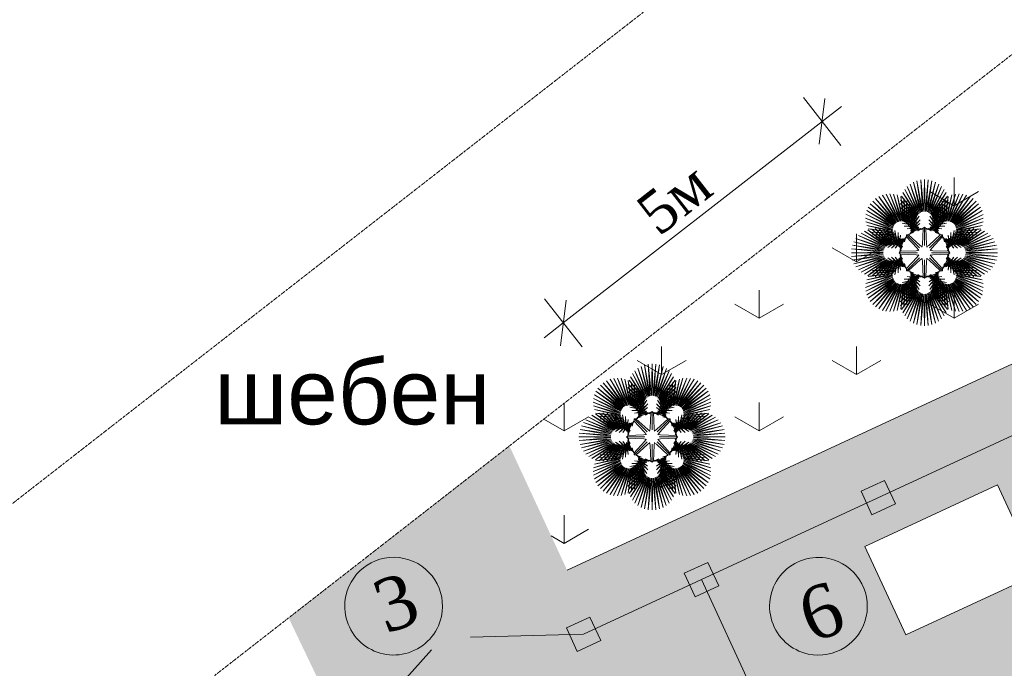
# Model space of a CAD drawing. Header units: millimetres. Extents: x 918404 to 1362154, y 4120617 to 4364104.
# Tile 23 of 256: x 934467 to 937498, y 4143605 to 4145601. Entities that reach past the tile are written whole.
import ezdxf

# ---------------------------------------------------------------- set-up
doc = ezdxf.new("R2010")
doc.units = ezdxf.units.MM
doc.header["$MEASUREMENT"] = 0
doc.linetypes.add('Д_ТРОТ_ТРУБА', pattern=[1.5, 0.75, -0.75])
for name, color, linetype in [('(001) Сетка', 7, 'Continuous'), ('64_Ном._пера__1', 7, 'Continuous'), ('DIMS', 7, 'Continuous')]:
    doc.layers.add(name, color=color, linetype=linetype)
for name, color, linetype, lineweight in [('(001) Сетка_Ном._пера__82', 82, 'Continuous', 18), ('(025) Дорога_Ном._пера__7', 7, 'Continuous', 18), ('0_Ном._пера__6', 6, 'Continuous', 18), ('0_Ном._пера__7', 7, 'Continuous', 18), ('DIMS_Ном._пера__7', 7, 'Continuous', 18), ('Fills_Pen_No__7_Ном._пера__7', 7, 'Continuous', 18), ('Fills_Ном._пера__82', 82, 'Continuous', 18), ('Отметка_Ном._пера__255', 255, 'Continuous', 18)]:
    doc.layers.add(name, color=color, linetype=linetype, lineweight=lineweight)
for name, color, linetype, lineweight, true_color in [('0_Ном._пера__128', 7, 'Continuous', 18, 0x00261c), ('0_Ном._пера__251', 7, 'Continuous', 18, 0x6d6d6d), ('64_Ном._пера__1_Ном._пера__28', 7, 'Continuous', 18, 0x260900), ('64_Ном._пера__1_Ном._пера__48', 7, 'Continuous', 18, 0x261c00), ('Отметка_Ном._пера__244', 7, 'Continuous', 18, 0x7f001f)]:
    doc.layers.add(name, color=color, linetype=linetype, lineweight=lineweight, true_color=true_color)
doc.styles.add('СГЕНЕРИР_СТИЛЬ_1', font='arial.ttf')
doc.styles.add('СГЕНЕРИР_СТИЛЬ_4', font='times.ttf')
doc.styles.add('СГЕНЕРИР_СТИЛЬ_5', font='times.ttf')
doc.dimstyles.new('СГЕНЕРИР_СТИЛЬ__1', dxfattribs={"dimtxt": 129.999995, "dimasz": 95, "dimexe": 0.18, "dimexo": 100000, "dimgap": 0.09, "dimtad": 1, "dimdec": 0, "dimzin": 0, "dimdsep": 46, "dimtxsty": 'СГЕНЕРИР_СТИЛЬ_5', "dimblk": 'ARROWHEAD_6', "dimblk1": 'ARROWHEAD_6', "dimblk2": 'ARROWHEAD_6', "dimcen": 0.09, "dimclrd": 7, "dimclre": 7, "dimclrt": 7, "dimazin": 0, "dimtfac": 1, "dimtdec": 4, "dimtmove": 0, "dimatfit": 3, "dimfxl": 0, "dimtolj": 1, "dimtzin": 0, "dimarcsym": 0})

# ---------------------------------------------------------------- blocks, each defined once
blk = doc.blocks.new('*D1101', base_point=(295942.9, 4126321.9))
at = {"layer": 'DIMS_Ном._пера__7', "linetype": 'Continuous'}
for p, q in [((936879.7, 4145362), (936994.9, 4145214.1)), ((936928.6, 4145217.9), (936946, 4145358.2)), ((936996.5, 4145334.1), (936937.3, 4145288)), ((936937.3, 4145288), (936140.7, 4144667.6)), ((936083.1, 4144741.5), (936198.3, 4144593.6)), ((936149.5, 4144737.8), (936132, 4144597.4)), ((936140.7, 4144667.6), (936081.6, 4144621.5))]:
    blk.add_line(p, q, dxfattribs=at)
at = {"layer": 'DIMS_Ном._пера__7', "insert": (936435.4, 4144930), "char_height": 130, "attachment_point": 7, "rotation": 37.915, "style": 'СГЕНЕРИР_СТИЛЬ_5'}
blk.add_mtext('{5м}', dxfattribs=at)
blk = doc.blocks.new('ARROWHEAD_6')
at = {"color": 0, "linetype": 'Continuous', "lineweight": 0}
for p, q in [((-0.5, -0.5), (0.5, 0.5)), ((0, 0), (-1, 0))]:
    blk.add_line(p, q, dxfattribs=at)
blk = doc.blocks.new('Колонна_1060', base_point=(936565.8, 4143877.5))
at = {"layer": '64_Ном._пера__1_Ном._пера__48', "linetype": 'Continuous'}
blk.add_hatch(color=256, dxfattribs=at).paths.add_polyline_path([(936512.7, 4143897), (936546.3, 4143824.4), (936618.9, 4143858.1), (936585.2, 4143930.6)])
at = {"layer": '64_Ном._пера__1_Ном._пера__28', "linetype": 'Continuous', "flags": 128}
blk.add_lwpolyline([(936512.7, 4143897), (936546.3, 4143824.4), (936618.9, 4143858.1), (936585.2, 4143930.6)], close=True, dxfattribs=at)
blk = doc.blocks.new('Колонна_1061', base_point=(936203.1, 4143709.2))
at = {"layer": '64_Ном._пера__1_Ном._пера__48', "linetype": 'Continuous'}
blk.add_hatch(color=256, dxfattribs=at).paths.add_polyline_path([(936150, 4143728.7), (936183.6, 4143656.1), (936256.2, 4143689.8), (936222.5, 4143762.4)])
at = {"layer": '64_Ном._пера__1_Ном._пера__28', "linetype": 'Continuous', "flags": 128}
blk.add_lwpolyline([(936150, 4143728.7), (936183.6, 4143656.1), (936256.2, 4143689.8), (936222.5, 4143762.4)], close=True, dxfattribs=at)
blk = doc.blocks.new('Колонна_1067', base_point=(937110, 4144130))
at = {"layer": '64_Ном._пера__1_Ном._пера__48', "linetype": 'Continuous'}
blk.add_hatch(color=256, dxfattribs=at).paths.add_polyline_path([(937056.9, 4144149.5), (937090.6, 4144076.9), (937163.2, 4144110.6), (937129.5, 4144183.1)])
at = {"layer": '64_Ном._пера__1_Ном._пера__28', "linetype": 'Continuous', "flags": 128}
blk.add_lwpolyline([(937056.9, 4144149.5), (937090.6, 4144076.9), (937163.2, 4144110.6), (937129.5, 4144183.1)], close=True, dxfattribs=at)
blk = doc.blocks.new('Пальма веерообразная 16')
at = {"layer": '(001) Сетка_Ном._пера__82', "linetype": 'Continuous'}
for p, q in [((-9.1, 125.5), (-33.8, 217)), ((-33.8, 217), (-12.4, 123.9)), ((-5.5, 126.6), (-23, 221.4)), ((-23, 221.4), (-9.1, 125.5)), ((-1.9, 127.2), (-11.6, 224.1)), ((-11.6, 224.1), (-5.5, 126.6)), ((0, 225), (-1.9, 127.2)), ((1.9, 127.2), (0, 225)), ((11.6, 224.1), (1.9, 127.2)), ((5.5, 126.6), (11.6, 224.1)), ((23, 221.4), (5.5, 126.6)), ((9.1, 125.5), (23, 221.4)), ((33.8, 217), (9.1, 125.5)), ((12.4, 123.9), (33.8, 217)), ((-20.5, 116.5), (-66.4, 185)), ((-66.4, 185), (-22.4, 113.4)), ((-18.2, 119.4), (-60.2, 194.8)), ((-60.2, 194.8), (-20.5, 116.5)), ((-15.5, 121.9), (-52.7, 203.5)), ((-52.7, 203.5), (-18.2, 119.4)), ((-12.4, 123.9), (-43.5, 211.2)), ((-43.5, 211.2), (-15.5, 121.9)), ((44, 210.9), (12.4, 123.9)), ((15.5, 121.9), (44, 210.9)), ((52.7, 203.5), (15.5, 121.9)), ((18.2, 119.4), (52.7, 203.5)), ((60.2, 194.8), (18.2, 119.4)), ((20.5, 116.5), (60.2, 194.8)), ((66.4, 185), (20.5, 116.5)), ((22.4, 113.4), (66.4, 185)), ((-88.6, 91.2), (-159.1, 159.1)), ((-159.1, 159.1), (-91.2, 88.6)), ((-85.6, 93.4), (-150.2, 166.7)), ((-150.2, 166.7), (-88.6, 91.2)), ((-82.4, 95.2), (-140.3, 172.8)), ((-140.3, 172.8), (-85.6, 93.4)), ((-78.9, 96.4), (-129.5, 177.4)), ((-129.5, 177.4), (-82.4, 95.2)), ((-75.2, 97.1), (-118, 180.2)), ((-118, 180.2), (-78.9, 96.4)), ((-71.6, 97.3), (-106.7, 181.1)), ((-106.7, 181.1), (-75.2, 97.1)), ((-67.9, 96.9), (-95.1, 180.3)), ((-95.1, 180.3), (-71.6, 97.3)), ((-64.4, 96), (-83.9, 177.7)), ((-83.9, 177.7), (-67.9, 96.9)), ((-24.5, 106.4), (-74.5, 151.7)), ((-74.5, 151.7), (-24.8, 102.8)), ((-23.7, 110), (-73.5, 163.1)), ((-73.5, 163.1), (-24.5, 106.4)), ((-61, 94.5), (-73.2, 173.3)), ((-73.2, 173.3), (-64.4, 96)), ((-22.4, 113.4), (-70.8, 174.3)), ((-70.8, 174.3), (-23.7, 110)), ((-57.9, 92.6), (-63.3, 167.4)), ((-63.3, 167.4), (-61, 94.5)), ((-54.6, 159.9), (-57.9, 92.6)), ((-55.1, 90.2), (-54.6, 159.9)), ((70.8, 174.3), (22.4, 113.4)), ((23.7, 110), (70.8, 174.3)), ((73.5, 163.1), (23.7, 110)), ((24.5, 106.4), (73.5, 163.1)), ((74.5, 151.7), (24.5, 106.4)), ((24.8, 102.8), (74.5, 151.7)), ((57.9, 92.6), (54.6, 159.9)), ((54.6, 159.9), (55.1, 90.2)), ((63.3, 167.4), (57.9, 92.6)), ((73.2, 173.3), (61, 94.5)), ((61, 94.5), (63.3, 167.4)), ((83.9, 177.7), (64.4, 96)), ((64.4, 96), (73.2, 173.3)), ((95.1, 180.3), (67.9, 96.9)), ((67.9, 96.9), (83.9, 177.7)), ((106.7, 181.1), (71.6, 97.3)), ((71.6, 97.3), (95.1, 180.3)), ((75.2, 97.1), (106.7, 181.1)), ((118.5, 180.1), (75.2, 97.1)), ((78.9, 96.4), (118.5, 180.1)), ((129.5, 177.4), (78.9, 96.4)), ((82.4, 95.2), (129.5, 177.4)), ((140.3, 172.8), (82.4, 95.2)), ((85.6, 93.4), (140.3, 172.8)), ((150.2, 166.7), (85.6, 93.4)), ((88.6, 91.2), (150.2, 166.7)), ((159.1, 159.1), (88.6, 91.2)), ((91.2, 88.6), (159.1, 159.1)), ((-95.2, 82.4), (-177.4, 129.5)), ((-177.4, 129.5), (-96.4, 78.9)), ((-93.4, 85.6), (-172.8, 140.3)), ((-172.8, 140.3), (-95.2, 82.4)), ((-91.2, 88.6), (-166.7, 150.2)), ((-166.7, 150.2), (-93.4, 85.6)), ((-24.8, 102.8), (-74.3, 139.3)), ((-74.3, 139.3), (-24.7, 98.3)), ((-24.7, 98.3), (-73.7, 127)), ((-73.7, 127), (-24.4, 93.9)), ((-46, 151), (-55.1, 90.2)), ((-52.1, 87), (-46, 151)), ((-37.7, 141.9), (-52.1, 87)), ((-49.2, 83.7), (-37.7, 141.9)), ((-29.6, 132.5), (-49.2, 83.7)), ((-46.5, 80.2), (-29.6, 132.5)), ((-21.9, 122.8), (-46.5, 80.2)), ((-43.9, 76.5), (-21.9, 122.8)), ((46.5, 80.2), (21.9, 122.8)), ((21.9, 122.8), (43.9, 76.5)), ((24.4, 93.9), (73.7, 127)), ((24.7, 98.3), (74.3, 139.3)), ((73.7, 127), (24.7, 98.3)), ((74.3, 139.3), (24.8, 102.8)), ((49.2, 83.7), (29.6, 132.5)), ((29.6, 132.5), (46.5, 80.2)), ((52.1, 87), (37.7, 141.9)), ((37.7, 141.9), (49.2, 83.7)), ((55.1, 90.2), (46, 151)), ((46, 151), (52.1, 87)), ((166.7, 150.2), (91.2, 88.6)), ((93.4, 85.6), (166.7, 150.2)), ((172.8, 140.3), (93.4, 85.6)), ((95.2, 82.4), (172.8, 140.3)), ((177.4, 129.5), (95.2, 82.4)), ((96.4, 78.9), (177.4, 129.5)), ((-97.1, 75.2), (-181.1, 106.7)), ((-181.1, 106.7), (-97.3, 71.6)), ((-97.3, 71.6), (-180.3, 95.1)), ((-180.3, 95.1), (-96.9, 67.9)), ((-96.4, 78.9), (-180.1, 118.5)), ((-180.1, 118.5), (-97.1, 75.2)), ((-24.4, 93.9), (-72.7, 114.6)), ((-72.7, 114.6), (-23.8, 89.5)), ((-23.8, 89.5), (-71.4, 102.3)), ((-71.4, 102.3), (-23.1, 85.2)), ((-23.1, 85.2), (-68.3, 91.2)), ((-68.3, 91.2), (-21.9, 81.7)), ((-16.2, 112.8), (-43.9, 76.5)), ((-42.3, 73.3), (-16.2, 112.8)), ((-13.5, 101.6), (-42.3, 73.3)), ((-41.7, 69.7), (-13.5, 101.6)), ((42.3, 73.3), (13.5, 101.6)), ((13.5, 101.6), (41.7, 69.7)), ((43.9, 76.5), (16.2, 112.8)), ((16.2, 112.8), (42.3, 73.3)), ((21.9, 81.7), (68.3, 91.2)), ((23.1, 85.2), (71.4, 102.3)), ((68.3, 91.2), (23.1, 85.2)), ((23.8, 89.5), (72.7, 114.6)), ((71.4, 102.3), (23.8, 89.5)), ((72.7, 114.6), (24.4, 93.9)), ((180.2, 118), (96.4, 78.9)), ((96.9, 67.9), (180.3, 95.1)), ((97.1, 75.2), (180.2, 118)), ((181.1, 106.7), (97.1, 75.2)), ((97.3, 71.6), (181.1, 106.7)), ((180.3, 95.1), (97.3, 71.6)), ((-113.4, 22.4), (-185, 66.4)), ((-185, 66.4), (-116.5, 20.5)), ((-96.9, 67.9), (-177.7, 83.9)), ((-177.7, 83.9), (-96, 64.4)), ((-110, 23.7), (-174.3, 70.8)), ((-174.3, 70.8), (-113.4, 22.4)), ((-96, 64.4), (-173.3, 73.2)), ((-173.3, 73.2), (-94.5, 61)), ((-94.5, 61), (-167.4, 63.3)), ((-167.4, 63.3), (-92.6, 57.9)), ((-106.4, 24.5), (-163.1, 73.5)), ((-163.1, 73.5), (-110, 23.7)), ((-102.8, 24.8), (-151.7, 74.5)), ((-151.7, 74.5), (-106.4, 24.5)), ((-98.3, 24.7), (-139.3, 74.3)), ((-139.3, 74.3), (-102.8, 24.8)), ((-93.9, 24.4), (-127, 73.7)), ((-127, 73.7), (-98.3, 24.7)), ((-89.5, 23.8), (-114.6, 72.7)), ((-114.6, 72.7), (-93.9, 24.4)), ((-85.2, 23.1), (-102.3, 71.4)), ((-102.3, 71.4), (-89.5, 23.8)), ((-81.7, 21.9), (-91.2, 68.3)), ((-91.2, 68.3), (-85.2, 23.1)), ((-81.4, 62.3), (-81.7, 21.9)), ((-78.8, 19.8), (-81.4, 62.3)), ((-21.9, 81.7), (-62.3, 81.4)), ((-62.3, 81.4), (-19.8, 78.8)), ((-19.8, 78.8), (-53.7, 73.5)), ((-53.7, 73.5), (-17, 76.4)), ((-48.4, 57.3), (-33.2, 61.8)), ((-45.5, 59.6), (-24.3, 69.3)), ((-33.2, 61.8), (-45.5, 59.6)), ((-43.3, 62.6), (-17.7, 78.9)), ((-17, 76.4), (-43.3, 68.3)), ((-43.3, 68.3), (-13.6, 74.9)), ((-24.3, 69.3), (-43.3, 62.6)), ((-42, 66), (-14, 90)), ((-17.7, 78.9), (-42, 66)), ((-14, 90), (-41.7, 69.7)), ((-13.6, 74.9), (-31.8, 66.2)), ((-31.8, 66.2), (-10, 74.4)), ((-20.2, 67.2), (-6.3, 74.8)), ((-10, 74.4), (-20.2, 67.2)), ((-9.3, 71.4), (-2.5, 76.1)), ((-6.3, 74.8), (-9.3, 71.4)), ((-6.2, 25.4), (-4.3, 74.8)), ((-2.5, 76.1), (0, 78.3)), ((0, 21.9), (0, 78.3)), ((0, 78.3), (2.5, 76.1)), ((2.5, 76.1), (9.3, 71.4)), ((6.2, 25.4), (4.3, 74.8)), ((9.3, 71.4), (6.3, 74.8)), ((6.3, 74.8), (20.2, 67.2)), ((20.2, 67.2), (10, 74.4)), ((10, 74.4), (31.8, 66.2)), ((31.8, 66.2), (13.6, 74.9)), ((13.6, 74.9), (43.3, 68.3)), ((41.7, 69.7), (14, 90)), ((14, 90), (42, 66)), ((43.3, 68.3), (17, 76.4)), ((17, 76.4), (53.7, 73.5)), ((42, 66), (17.7, 78.9)), ((17.7, 78.9), (43.3, 62.6)), ((19.8, 78.8), (62.3, 81.4)), ((53.7, 73.5), (19.8, 78.8)), ((62.3, 81.4), (21.9, 81.7)), ((43.3, 62.6), (24.3, 69.3)), ((24.3, 69.3), (45.5, 59.6)), ((45.5, 59.6), (33.2, 61.8)), ((33.2, 61.8), (48.4, 57.3)), ((81.4, 62.3), (78.8, 19.8)), ((81.7, 21.9), (81.4, 62.3)), ((91.2, 68.3), (81.7, 21.9)), ((102.3, 71.4), (85.2, 23.1)), ((85.2, 23.1), (91.2, 68.3)), ((114.6, 72.7), (89.5, 23.8)), ((89.5, 23.8), (102.3, 71.4)), ((92.6, 57.9), (167.4, 63.3)), ((127, 73.7), (93.9, 24.4)), ((93.9, 24.4), (114.6, 72.7)), ((94.5, 61), (173.3, 73.2)), ((167.4, 63.3), (94.5, 61)), ((96, 64.4), (177.7, 83.9)), ((173.3, 73.2), (96, 64.4)), ((177.7, 83.9), (96.9, 67.9)), ((139.3, 74.3), (98.3, 24.7)), ((98.3, 24.7), (127, 73.7)), ((151.7, 74.5), (102.8, 24.8)), ((102.8, 24.8), (139.3, 74.3)), ((106.4, 24.5), (151.7, 74.5)), ((163.1, 73.5), (106.4, 24.5)), ((110, 23.7), (163.1, 73.5)), ((174.3, 70.8), (110, 23.7)), ((113.4, 22.4), (174.3, 70.8)), ((185, 66.4), (113.4, 22.4)), ((116.5, 20.5), (185, 66.4)), ((-123.9, 12.4), (-217, 33.8)), ((-217, 33.8), (-125.5, 9.1)), ((-121.9, 15.5), (-210.9, 44)), ((-210.9, 44), (-123.9, 12.4)), ((-119.4, 18.2), (-203.5, 52.7)), ((-203.5, 52.7), (-121.9, 15.5)), ((-116.5, 20.5), (-194.8, 60.2)), ((-194.8, 60.2), (-119.4, 18.2)), ((-92.6, 57.9), (-159.9, 54.6)), ((-159.9, 54.6), (-90.2, 55.1)), ((-90.2, 55.1), (-151, 46)), ((-151, 46), (-87, 52.1)), ((-87, 52.1), (-141.9, 37.7)), ((-141.9, 37.7), (-83.7, 49.2)), ((-83.7, 49.2), (-132.5, 29.6)), ((-132.5, 29.6), (-80.2, 46.5)), ((-80.2, 46.5), (-122.8, 21.9)), ((-122.8, 21.9), (-76.5, 43.9)), ((-76.5, 43.9), (-112.8, 16.2)), ((-112.8, 16.2), (-73.3, 42.3)), ((-73.3, 42.3), (-101.6, 13.5)), ((-101.6, 13.5), (-69.7, 41.7)), ((-90, 14), (-66, 42)), ((-69.7, 41.7), (-90, 14)), ((-78.9, 17.7), (-62.6, 43.3)), ((-66, 42), (-78.9, 17.7)), ((-73.5, 53.7), (-78.8, 19.8)), ((-76.4, 17), (-73.5, 53.7)), ((-68.3, 43.3), (-76.4, 17)), ((-74.9, 13.6), (-68.3, 43.3)), ((-66.2, 31.8), (-74.9, 13.6)), ((-74.4, 10), (-66.2, 31.8)), ((-69.3, 24.3), (-59.6, 45.5)), ((-62.6, 43.3), (-69.3, 24.3)), ((-61.8, 33.2), (-57.3, 48.4)), ((-59.6, 45.5), (-61.8, 33.2)), ((-57.3, 48.4), (-57, 43.9)), ((-57, 43.9), (-55.5, 52)), ((-22.3, 13.6), (-55.9, 49.8)), ((-55.5, 52), (-55.4, 55.4)), ((-55.4, 55.4), (-52, 55.5)), ((-15.5, 15.5), (-55.4, 55.4)), ((-52, 55.5), (-43.9, 57)), ((-13.6, 22.3), (-49.8, 55.9)), ((-43.9, 57), (-48.4, 57.3)), ((13.6, 22.3), (49.8, 55.9)), ((15.5, 15.5), (55.4, 55.4)), ((22.3, 13.6), (55.9, 49.8)), ((48.4, 57.3), (43.9, 57)), ((43.9, 57), (52, 55.5)), ((52, 55.5), (55.4, 55.4)), ((55.4, 55.4), (55.5, 52)), ((55.5, 52), (57, 43.9)), ((57, 43.9), (57.3, 48.4)), ((57.3, 48.4), (61.8, 33.2)), ((61.8, 33.2), (59.6, 45.5)), ((59.6, 45.5), (69.3, 24.3)), ((69.3, 24.3), (62.6, 43.3)), ((62.6, 43.3), (78.9, 17.7)), ((78.9, 17.7), (66, 42)), ((66, 42), (90, 14)), ((74.9, 13.6), (66.2, 31.8)), ((66.2, 31.8), (74.4, 10)), ((76.4, 17), (68.3, 43.3)), ((68.3, 43.3), (74.9, 13.6)), ((90, 14), (69.7, 41.7)), ((69.7, 41.7), (101.6, 13.5)), ((101.6, 13.5), (73.3, 42.3)), ((73.3, 42.3), (112.8, 16.2)), ((78.8, 19.8), (73.5, 53.7)), ((73.5, 53.7), (76.4, 17)), ((112.8, 16.2), (76.5, 43.9)), ((76.5, 43.9), (122.8, 21.9)), ((122.8, 21.9), (80.2, 46.5)), ((80.2, 46.5), (132.5, 29.6)), ((132.5, 29.6), (83.7, 49.2)), ((83.7, 49.2), (141.9, 37.7)), ((141.9, 37.7), (87, 52.1)), ((87, 52.1), (151, 46)), ((151, 46), (90.2, 55.1)), ((90.2, 55.1), (159.9, 54.6)), ((159.9, 54.6), (92.6, 57.9)), ((194.8, 60.2), (116.5, 20.5)), ((119.4, 18.2), (194.8, 60.2)), ((203.5, 52.7), (119.4, 18.2)), ((121.9, 15.5), (203.5, 52.7)), ((211.2, 43.5), (121.9, 15.5)), ((123.9, 12.4), (211.2, 43.5)), ((217, 33.8), (123.9, 12.4)), ((125.5, 9.1), (217, 33.8)), ((-127.2, 1.9), (-225, 0)), ((-126.6, 5.5), (-224.1, 11.6)), ((-224.1, 11.6), (-127.2, 1.9)), ((-125.5, 9.1), (-221.4, 23)), ((-221.4, 23), (-126.6, 5.5)), ((-78.3, 0), (-76.1, 2.5)), ((-76.1, 2.5), (-71.4, 9.3)), ((-74.8, 6.3), (-67.2, 20.2)), ((-71.4, 9.3), (-74.8, 6.3)), ((-25.4, 6.2), (-74.8, 4.3)), ((-67.2, 20.2), (-74.4, 10)), ((-25.4, 6.2), (-17.3, 7.9)), ((-22.3, 13.6), (-17.8, 6.6)), ((-13.6, 22.3), (-6.6, 17.8)), ((-6.2, 25.4), (-7.9, 17.3)), ((6.2, 25.4), (7.9, 17.3)), ((13.6, 22.3), (6.6, 17.8)), ((25.4, 6.2), (17.3, 7.9)), ((22.3, 13.6), (17.8, 6.6)), ((21.9, 0), (78.3, 0)), ((25.4, 6.2), (74.8, 4.3)), ((74.4, 10), (67.2, 20.2)), ((67.2, 20.2), (74.8, 6.3)), ((74.8, 6.3), (71.4, 9.3)), ((71.4, 9.3), (76.1, 2.5)), ((76.1, 2.5), (78.3, 0)), ((78.3, 0), (76.1, -2.5)), ((221.4, 23), (125.5, 9.1)), ((126.6, 5.5), (221.4, 23)), ((224.1, 11.6), (126.6, 5.5)), ((127.2, 1.9), (224.1, 11.6)), ((225, 0), (127.2, 1.9)), ((127.2, -1.9), (225, 0)), ((-225, 0), (-127.2, -1.9)), ((-127.2, -1.9), (-224.1, -11.6)), ((-224.1, -11.6), (-126.6, -5.5)), ((-126.6, -5.5), (-221.4, -23)), ((-221.4, -23), (-125.5, -9.1)), ((-125.5, -9.1), (-217, -33.8)), ((-217, -33.8), (-123.9, -12.4)), ((-123.9, -12.4), (-211.2, -43.5)), ((-211.2, -43.5), (-121.9, -15.5)), ((-121.9, -15.5), (-203.5, -52.7)), ((-203.5, -52.7), (-119.4, -18.2)), ((-119.4, -18.2), (-194.8, -60.2)), ((-194.8, -60.2), (-116.5, -20.5)), ((-116.5, -20.5), (-185, -66.4)), ((-185, -66.4), (-113.4, -22.4)), ((-113.4, -22.4), (-174.3, -70.8)), ((-174.3, -70.8), (-110, -23.7)), ((-110, -23.7), (-163.1, -73.5)), ((-163.1, -73.5), (-106.4, -24.5)), ((-106.4, -24.5), (-151.7, -74.5)), ((-151.7, -74.5), (-102.8, -24.8)), ((-139.3, -74.3), (-98.3, -24.7)), ((-102.8, -24.8), (-139.3, -74.3)), ((-80.2, -46.5), (-132.5, -29.6)), ((-132.5, -29.6), (-83.7, -49.2)), ((-127, -73.7), (-93.9, -24.4)), ((-98.3, -24.7), (-127, -73.7)), ((-76.5, -43.9), (-122.8, -21.9)), ((-122.8, -21.9), (-80.2, -46.5)), ((-114.6, -72.7), (-89.5, -23.8)), ((-93.9, -24.4), (-114.6, -72.7)), ((-73.3, -42.3), (-112.8, -16.2)), ((-112.8, -16.2), (-76.5, -43.9)), ((-102.3, -71.4), (-85.2, -23.1)), ((-89.5, -23.8), (-102.3, -71.4)), ((-69.7, -41.7), (-101.6, -13.5)), ((-101.6, -13.5), (-73.3, -42.3)), ((-91.2, -68.3), (-81.7, -21.9)), ((-85.2, -23.1), (-91.2, -68.3)), ((-66, -42), (-90, -14)), ((-90, -14), (-69.7, -41.7)), ((-81.7, -21.9), (-81.4, -62.3)), ((-81.4, -62.3), (-78.8, -19.8)), ((-62.6, -43.3), (-78.9, -17.7)), ((-78.9, -17.7), (-66, -42)), ((-78.8, -19.8), (-73.5, -53.7)), ((-21.9, 0), (-78.3, 0)), ((-76.1, -2.5), (-78.3, 0)), ((-73.5, -53.7), (-76.4, -17)), ((-76.4, -17), (-68.3, -43.3)), ((-71.4, -9.3), (-76.1, -2.5)), ((-68.3, -43.3), (-74.9, -13.6)), ((-74.9, -13.6), (-66.2, -31.8)), ((-25.4, -6.2), (-74.8, -4.3)), ((-67.2, -20.2), (-74.8, -6.3)), ((-74.8, -6.3), (-71.4, -9.3)), ((-66.2, -31.8), (-74.4, -10)), ((-74.4, -10), (-67.2, -20.2)), ((-59.6, -45.5), (-69.3, -24.3)), ((-69.3, -24.3), (-62.6, -43.3)), ((-22.3, -13.6), (-55.9, -49.8)), ((-15.5, -15.5), (-55.4, -55.4)), ((-13.6, -22.3), (-49.8, -55.9)), ((-25.4, -6.2), (-17.3, -7.9)), ((-22.3, -13.6), (-17.8, -6.6)), ((-13.6, -22.3), (-6.6, -17.8)), ((-6.2, -25.4), (-7.9, -17.3)), ((-6.2, -25.4), (-4.3, -74.8)), ((0, -21.9), (0, -78.3)), ((6.2, -25.4), (4.3, -74.8)), ((6.2, -25.4), (7.9, -17.3)), ((13.6, -22.3), (6.6, -17.8)), ((13.6, -22.3), (49.8, -55.9)), ((15.5, -15.5), (55.4, -55.4)), ((25.4, -6.2), (17.3, -7.9)), ((22.3, -13.6), (17.8, -6.6)), ((22.3, -13.6), (55.9, -49.8)), ((25.4, -6.2), (74.8, -4.3)), ((69.3, -24.3), (59.6, -45.5)), ((78.9, -17.7), (62.6, -43.3)), ((62.6, -43.3), (69.3, -24.3)), ((90, -14), (66, -42)), ((66, -42), (78.9, -17.7)), ((74.4, -10), (66.2, -31.8)), ((66.2, -31.8), (74.9, -13.6)), ((74.8, -6.3), (67.2, -20.2)), ((67.2, -20.2), (74.4, -10)), ((74.9, -13.6), (68.3, -43.3)), ((68.3, -43.3), (76.4, -17)), ((101.6, -13.5), (69.7, -41.7)), ((69.7, -41.7), (90, -14)), ((76.1, -2.5), (71.4, -9.3)), ((71.4, -9.3), (74.8, -6.3)), ((73.3, -42.3), (101.6, -13.5)), ((112.8, -16.2), (73.3, -42.3)), ((76.4, -17), (73.5, -53.7)), ((73.5, -53.7), (78.8, -19.8)), ((76.5, -43.9), (112.8, -16.2)), ((122.8, -21.9), (76.5, -43.9)), ((78.8, -19.8), (81.4, -62.3)), ((80.2, -46.5), (122.8, -21.9)), ((132.5, -29.6), (80.2, -46.5)), ((81.4, -62.3), (81.7, -21.9)), ((81.7, -21.9), (91.2, -68.3)), ((83.7, -49.2), (132.5, -29.6)), ((91.2, -68.3), (85.2, -23.1)), ((85.2, -23.1), (102.3, -71.4)), ((102.3, -71.4), (89.5, -23.8)), ((89.5, -23.8), (114.6, -72.7)), ((114.6, -72.7), (93.9, -24.4)), ((93.9, -24.4), (127, -73.7)), ((127, -73.7), (98.3, -24.7)), ((98.3, -24.7), (139.3, -74.3)), ((139.3, -74.3), (102.8, -24.8)), ((102.8, -24.8), (151.7, -74.5)), ((151.7, -74.5), (106.4, -24.5)), ((106.4, -24.5), (163.1, -73.5)), ((163.1, -73.5), (110, -23.7)), ((110, -23.7), (174.3, -70.8)), ((174.3, -70.8), (113.4, -22.4)), ((113.4, -22.4), (185, -66.4)), ((185, -66.4), (116.5, -20.5)), ((116.5, -20.5), (194.8, -60.2)), ((194.8, -60.2), (119.4, -18.2)), ((119.4, -18.2), (203.5, -52.7)), ((203.5, -52.7), (121.9, -15.5)), ((121.9, -15.5), (210.9, -44)), ((210.9, -44), (123.9, -12.4)), ((123.9, -12.4), (217, -33.8)), ((217, -33.8), (125.5, -9.1)), ((125.5, -9.1), (221.4, -23)), ((221.4, -23), (126.6, -5.5)), ((126.6, -5.5), (224.1, -11.6)), ((224.1, -11.6), (127.2, -1.9)), ((-92.6, -57.9), (-167.4, -63.3)), ((-90.2, -55.1), (-159.9, -54.6)), ((-159.9, -54.6), (-92.6, -57.9)), ((-87, -52.1), (-151, -46)), ((-151, -46), (-90.2, -55.1)), ((-83.7, -49.2), (-141.9, -37.7)), ((-141.9, -37.7), (-87, -52.1)), ((-57.3, -48.4), (-61.8, -33.2)), ((-61.8, -33.2), (-59.6, -45.5)), ((-57, -43.9), (-57.3, -48.4)), ((-55.5, -52), (-57, -43.9)), ((-55.4, -55.4), (-55.5, -52)), ((-52, -55.5), (-55.4, -55.4)), ((-43.9, -57), (-52, -55.5)), ((-48.4, -57.3), (-43.9, -57)), ((-33.2, -61.8), (-48.4, -57.3)), ((-24.3, -69.3), (-45.5, -59.6)), ((-45.5, -59.6), (-33.2, -61.8)), ((45.5, -59.6), (24.3, -69.3)), ((48.4, -57.3), (33.2, -61.8)), ((33.2, -61.8), (45.5, -59.6)), ((52, -55.5), (43.9, -57)), ((43.9, -57), (48.4, -57.3)), ((55.4, -55.4), (52, -55.5)), ((55.5, -52), (55.4, -55.4)), ((57, -43.9), (55.5, -52)), ((57.3, -48.4), (57, -43.9)), ((61.8, -33.2), (57.3, -48.4)), ((59.6, -45.5), (61.8, -33.2)), ((141.9, -37.7), (83.7, -49.2)), ((87, -52.1), (141.9, -37.7)), ((151, -46), (87, -52.1)), ((90.2, -55.1), (151, -46)), ((159.9, -54.6), (90.2, -55.1)), ((92.6, -57.9), (159.9, -54.6)), ((167.4, -63.3), (92.6, -57.9)), ((-97.3, -71.6), (-181.1, -106.7)), ((-181.1, -106.7), (-97.1, -75.2)), ((-96.9, -67.9), (-180.3, -95.1)), ((-180.3, -95.1), (-97.3, -71.6)), ((-97.1, -75.2), (-180.2, -118)), ((-180.2, -118), (-96.4, -78.9)), ((-96, -64.4), (-177.7, -83.9)), ((-177.7, -83.9), (-96.9, -67.9)), ((-96.4, -78.9), (-177.4, -129.5)), ((-177.4, -129.5), (-95.2, -82.4)), ((-94.5, -61), (-173.3, -73.2)), ((-173.3, -73.2), (-96, -64.4)), ((-95.2, -82.4), (-172.8, -140.3)), ((-172.8, -140.3), (-93.4, -85.6)), ((-167.4, -63.3), (-94.5, -61)), ((-93.4, -85.6), (-166.7, -150.2)), ((-166.7, -150.2), (-91.2, -88.6)), ((-91.2, -88.6), (-159.1, -159.1)), ((-23.8, -89.5), (-72.7, -114.6)), ((-23.1, -85.2), (-71.4, -102.3)), ((-71.4, -102.3), (-23.8, -89.5)), ((-21.9, -81.7), (-68.3, -91.2)), ((-68.3, -91.2), (-23.1, -85.2)), ((-19.8, -78.8), (-62.3, -81.4)), ((-62.3, -81.4), (-21.9, -81.7)), ((-54.6, -159.9), (-55.1, -90.2)), ((-55.1, -90.2), (-46, -151)), ((-17, -76.4), (-53.7, -73.5)), ((-53.7, -73.5), (-19.8, -78.8)), ((-46, -151), (-52.1, -87)), ((-52.1, -87), (-37.7, -141.9)), ((-37.7, -141.9), (-49.2, -83.7)), ((-49.2, -83.7), (-29.6, -132.5)), ((-29.6, -132.5), (-46.5, -80.2)), ((-46.5, -80.2), (-21.9, -122.8)), ((-21.9, -122.8), (-43.9, -76.5)), ((-43.9, -76.5), (-16.2, -112.8)), ((-17.7, -78.9), (-43.3, -62.6)), ((-43.3, -62.6), (-24.3, -69.3)), ((-13.6, -74.9), (-43.3, -68.3)), ((-43.3, -68.3), (-17, -76.4)), ((-16.2, -112.8), (-42.3, -73.3)), ((-42.3, -73.3), (-13.5, -101.6)), ((-14, -90), (-42, -66)), ((-42, -66), (-17.7, -78.9)), ((-13.5, -101.6), (-41.7, -69.7)), ((-41.7, -69.7), (-14, -90)), ((-10, -74.4), (-31.8, -66.2)), ((-31.8, -66.2), (-13.6, -74.9)), ((-6.3, -74.8), (-20.2, -67.2)), ((-20.2, -67.2), (-10, -74.4)), ((-2.5, -76.1), (-9.3, -71.4)), ((-9.3, -71.4), (-6.3, -74.8)), ((0, -78.3), (-2.5, -76.1)), ((2.5, -76.1), (0, -78.3)), ((9.3, -71.4), (2.5, -76.1)), ((20.2, -67.2), (6.3, -74.8)), ((6.3, -74.8), (9.3, -71.4)), ((31.8, -66.2), (10, -74.4)), ((10, -74.4), (20.2, -67.2)), ((41.7, -69.7), (13.5, -101.6)), ((13.5, -101.6), (42.3, -73.3)), ((13.6, -74.9), (31.8, -66.2)), ((43.3, -68.3), (13.6, -74.9)), ((42, -66), (14, -90)), ((14, -90), (41.7, -69.7)), ((42.3, -73.3), (16.2, -112.8)), ((16.2, -112.8), (43.9, -76.5)), ((17, -76.4), (43.3, -68.3)), ((53.7, -73.5), (17, -76.4)), ((43.3, -62.6), (17.7, -78.9)), ((17.7, -78.9), (42, -66)), ((19.8, -78.8), (53.7, -73.5)), ((62.3, -81.4), (19.8, -78.8)), ((43.9, -76.5), (21.9, -122.8)), ((21.9, -122.8), (46.5, -80.2)), ((21.9, -81.7), (62.3, -81.4)), ((68.3, -91.2), (21.9, -81.7)), ((71.4, -102.3), (23.1, -85.2)), ((23.1, -85.2), (68.3, -91.2)), ((72.7, -114.6), (23.8, -89.5)), ((23.8, -89.5), (71.4, -102.3)), ((24.3, -69.3), (43.3, -62.6)), ((46.5, -80.2), (29.6, -132.5)), ((29.6, -132.5), (49.2, -83.7)), ((49.2, -83.7), (37.7, -141.9)), ((37.7, -141.9), (52.1, -87)), ((52.1, -87), (46, -151)), ((46, -151), (55.1, -90.2)), ((55.1, -90.2), (54.6, -159.9)), ((159.1, -159.1), (91.2, -88.6)), ((91.2, -88.6), (166.7, -150.2)), ((166.7, -150.2), (93.4, -85.6)), ((93.4, -85.6), (172.8, -140.3)), ((173.3, -73.2), (94.5, -61)), ((94.5, -61), (167.4, -63.3)), ((172.8, -140.3), (95.2, -82.4)), ((95.2, -82.4), (177.4, -129.5)), ((177.7, -83.9), (96, -64.4)), ((96, -64.4), (173.3, -73.2)), ((177.4, -129.5), (96.4, -78.9)), ((96.4, -78.9), (180.1, -118.5)), ((180.3, -95.1), (96.9, -67.9)), ((96.9, -67.9), (177.7, -83.9)), ((180.1, -118.5), (97.1, -75.2)), ((97.1, -75.2), (181.1, -106.7)), ((181.1, -106.7), (97.3, -71.6)), ((97.3, -71.6), (180.3, -95.1)), ((-159.1, -159.1), (-88.6, -91.2)), ((-88.6, -91.2), (-150.2, -166.7)), ((-150.2, -166.7), (-85.6, -93.4)), ((-85.6, -93.4), (-140.3, -172.8)), ((-140.3, -172.8), (-82.4, -95.2)), ((-82.4, -95.2), (-129.5, -177.4)), ((-129.5, -177.4), (-78.9, -96.4)), ((-78.9, -96.4), (-118.5, -180.1)), ((-118.5, -180.1), (-75.2, -97.1)), ((-75.2, -97.1), (-106.7, -181.1)), ((-106.7, -181.1), (-71.6, -97.3)), ((-95.1, -180.3), (-67.9, -96.9)), ((-71.6, -97.3), (-95.1, -180.3)), ((-83.9, -177.7), (-64.4, -96)), ((-67.9, -96.9), (-83.9, -177.7)), ((-24.8, -102.8), (-74.5, -151.7)), ((-74.5, -151.7), (-24.5, -106.4)), ((-24.7, -98.3), (-74.3, -139.3)), ((-74.3, -139.3), (-24.8, -102.8)), ((-24.4, -93.9), (-73.7, -127)), ((-73.7, -127), (-24.7, -98.3)), ((-24.5, -106.4), (-73.5, -163.1)), ((-73.5, -163.1), (-23.7, -110)), ((-73.2, -173.3), (-61, -94.5)), ((-64.4, -96), (-73.2, -173.3)), ((-72.7, -114.6), (-24.4, -93.9)), ((-23.7, -110), (-70.8, -174.3)), ((-70.8, -174.3), (-22.4, -113.4)), ((-22.4, -113.4), (-66.4, -185)), ((-66.4, -185), (-20.5, -116.5)), ((-63.3, -167.4), (-57.9, -92.6)), ((-61, -94.5), (-63.3, -167.4)), ((-20.5, -116.5), (-60.2, -194.8)), ((-60.2, -194.8), (-18.2, -119.4)), ((-57.9, -92.6), (-54.6, -159.9)), ((-18.2, -119.4), (-52.7, -203.5)), ((52.7, -203.5), (18.2, -119.4)), ((18.2, -119.4), (60.2, -194.8)), ((60.2, -194.8), (20.5, -116.5)), ((20.5, -116.5), (66.4, -185)), ((66.4, -185), (22.4, -113.4)), ((22.4, -113.4), (70.8, -174.3)), ((70.8, -174.3), (23.7, -110)), ((23.7, -110), (73.5, -163.1)), ((73.7, -127), (24.4, -93.9)), ((24.4, -93.9), (72.7, -114.6)), ((73.5, -163.1), (24.5, -106.4)), ((24.5, -106.4), (74.5, -151.7)), ((74.3, -139.3), (24.7, -98.3)), ((24.7, -98.3), (73.7, -127)), ((74.5, -151.7), (24.8, -102.8)), ((24.8, -102.8), (74.3, -139.3)), ((54.6, -159.9), (57.9, -92.6)), ((57.9, -92.6), (63.3, -167.4)), ((63.3, -167.4), (61, -94.5)), ((61, -94.5), (73.2, -173.3)), ((73.2, -173.3), (64.4, -96)), ((64.4, -96), (83.9, -177.7)), ((83.9, -177.7), (67.9, -96.9)), ((67.9, -96.9), (95.1, -180.3)), ((95.1, -180.3), (71.6, -97.3)), ((71.6, -97.3), (106.7, -181.1)), ((106.7, -181.1), (75.2, -97.1)), ((75.2, -97.1), (118, -180.2)), ((118, -180.2), (78.9, -96.4)), ((78.9, -96.4), (129.5, -177.4)), ((129.5, -177.4), (82.4, -95.2)), ((82.4, -95.2), (140.3, -172.8)), ((140.3, -172.8), (85.6, -93.4)), ((85.6, -93.4), (150.2, -166.7)), ((150.2, -166.7), (88.6, -91.2)), ((88.6, -91.2), (159.1, -159.1)), ((-52.7, -203.5), (-15.5, -121.9)), ((-15.5, -121.9), (-44, -210.9)), ((-44, -210.9), (-12.4, -123.9)), ((-12.4, -123.9), (-33.8, -217)), ((-33.8, -217), (-9.1, -125.5)), ((-9.1, -125.5), (-23, -221.4)), ((-23, -221.4), (-5.5, -126.6)), ((-5.5, -126.6), (-11.6, -224.1)), ((-11.6, -224.1), (-1.9, -127.2)), ((-1.9, -127.2), (0, -225)), ((0, -225), (1.9, -127.2)), ((1.9, -127.2), (11.6, -224.1)), ((11.6, -224.1), (5.5, -126.6)), ((5.5, -126.6), (23, -221.4)), ((23, -221.4), (9.1, -125.5)), ((9.1, -125.5), (33.8, -217)), ((33.8, -217), (12.4, -123.9)), ((12.4, -123.9), (43.5, -211.2)), ((43.5, -211.2), (15.5, -121.9)), ((15.5, -121.9), (52.7, -203.5))]:
    blk.add_line(p, q, dxfattribs=at)

msp = doc.modelspace()

# ---------------------------------------------------------------- hatches: boundary and pattern name
at = {"layer": '0_Ном._пера__251', "linetype": 'Continuous', "lineweight": 0, "true_color": 0x1b1b1b}
h = msp.add_hatch(color=250, dxfattribs=at)
h.paths.add_polyline_path([(936565.8, 4143877.5), (937070.8, 4142789), (935619.4, 4142115.6), (935114.9, 4143204.4), (935477.8, 4143372.7), (935393.6, 4143554.2), (934849.3, 4143301.6), (935265.7, 4142404.2, -0.67267), (935495.6, 4142246.9, -0.274754), (935390.9, 4142134.4), (935522.7, 4141850.2), (938425, 4143196.7), (937751.6, 4144648.1), (936152.5, 4143906.2), (936236.6, 4143724.8)])
h.paths.add_polyline_path([(937581.9, 4143201.5), (937455.7, 4143473.7), (937727.8, 4143599.9), (937854.1, 4143327.8)], flags=0)
h.paths.add_polyline_path([(937194.8, 4143707.4), (937068.6, 4143979.5), (937476.8, 4144168.9), (937603, 4143896.8)], flags=0)
at = {"layer": '0_Ном._пера__251', "linetype": 'Continuous', "lineweight": 0, "true_color": 0x515151}
h = msp.add_hatch(color=251, dxfattribs=at)
h.paths.add_polyline_path([(935393.6, 4143554.2), (935477.8, 4143372.7), (935114.9, 4143204.4), (935619.4, 4142115.6), (937070.8, 4142789), (936565.8, 4143877.5), (936236.6, 4143724.8), (936152.5, 4143906.2), (935974.8, 4144289.1), (935295.3, 4143759.8)])
h.paths.add_polyline_path([(936500.5, 4142791.2), (935956.2, 4142538.7), (935703.7, 4143082.9), (936248, 4143335.5)], flags=0)
at = {"layer": 'Fills_Ном._пера__82', "linetype": 'Continuous'}
h = msp.add_hatch(dxfattribs=at)
h.set_pattern_fill('Трава', color=256, style=0, pattern_type=2)
h.set_pattern_definition([(90, (295942.93, 4126321.94), (-600, 0), [86.60254, -259.80762]), (90, (296242.93, 4126495.15), (-600, 0), [86.60254, -259.80762]), (30, (295942.93, 4126321.94), (-300, 519.61524), [86.60254, -259.80762]), (30, (295942.93, 4126668.36), (-300, 519.61524), [86.60254, -259.80762]), (150, (295942.93, 4126321.94), (300, 519.61524), [86.60254, -259.80762]), (150, (295942.93, 4126668.36), (300, 519.61524), [86.60254, -259.80762])])
h.paths.add_polyline_path([(935295.3, 4143759.8), (935393.6, 4143554.2), (934849.3, 4143301.6), (935522.7, 4141850.2), (938425, 4143196.7), (937751.6, 4144648.1), (936152.5, 4143906.2), (935974.8, 4144289.1), (937613.3, 4145565.4), (938698.7, 4143085.9), (935423.2, 4141577.2), (934627.2, 4143239.4)])
at = {"layer": 'Отметка_Ном._пера__255', "linetype": 'Continuous', "lineweight": 0, "true_color": 0xffffff}
for points in [[(935765.4, 4143764, 1), (935471.5, 4143827.7, 1)], [(936957.8, 4143942.5, 1), (936894.1, 4143648.6, 1)]]:
    msp.add_hatch(color=7, dxfattribs=at).paths.add_polyline_path(points)

# ---------------------------------------------------------------- linework, layer by layer
at = {"layer": '0_Ном._пера__128', "linetype": 'Continuous'}
msp.add_line((936734.1, 4143514.7), (936565.8, 4143877.5), dxfattribs=at)
at = {"layer": '0_Ном._пера__6', "linetype": 'Continuous', "flags": 128}
msp.add_lwpolyline([(937476.8, 4144168.9), (937603, 4143896.8), (937194.8, 4143707.4), (937068.6, 4143979.5)], close=True, dxfattribs=at)
at = {"layer": '0_Ном._пера__7', "linetype": 'Д_ТРОТ_ТРУБА', "flags": 128}
for points in [[(932935.2, 4143677.3), (933186.7, 4143609.3), (933493.8, 4143634.5), (934026.4, 4143785.5), (938092.3, 4146952.4), (945229.9, 4151055.3)], [(933690.1, 4142270.5), (933730.5, 4142466.8), (933808.1, 4142601.5), (938539.6, 4146286.8), (945628.6, 4150361.7)]]:
    msp.add_lwpolyline(points, dxfattribs=at)
at = {"layer": 'Fills_Pen_No__7_Ном._пера__7', "linetype": 'Continuous'}
for p, q in [((936152.5, 4143906.2), (937751.6, 4144648.1)), ((937654.3, 4144382.5), (936203.1, 4143709.2)), ((935854.9, 4143700.6), (936203.1, 4143709.2)), ((935477.8, 4143372.7), (935734.8, 4143661.7))]:
    msp.add_line(p, q, dxfattribs=at)
at = {"layer": 'Отметка_Ном._пера__244', "linetype": 'Continuous', "flags": 128}
for points in [[(935765.4, 4143764, 1), (935471.5, 4143827.7, 1)], [(936957.8, 4143942.5, 1), (936894.1, 4143648.6, 1)]]:
    msp.add_lwpolyline(points, format="xyb", close=True, dxfattribs=at)

# ---------------------------------------------------------------- block references
at = {"layer": '(001) Сетка', "color": 4, "linetype": 'Continuous', "lineweight": 18, "zscale": 1000}
for p in [(937252.2, 4144883.8), (936413.9, 4144316.9)]:
    msp.add_blockref('Пальма веерообразная 16', p, dxfattribs=at)
at = {"layer": '64_Ном._пера__1', "color": 18, "lineweight": 18, "true_color": 0x260900}
for name, p in [('Колонна_1067', (937110, 4144130)), ('Колонна_1060', (936565.8, 4143877.5)), ('Колонна_1061', (936203.1, 4143709.2))]:
    msp.add_blockref(name, p, dxfattribs=at)

# ---------------------------------------------------------------- texts
at = {"layer": '(025) Дорога_Ном._пера__7', "linetype": 'Continuous', "insert": (935067, 4144352.6), "char_height": 200, "attachment_point": 7, "style": 'СГЕНЕРИР_СТИЛЬ_1'}
msp.add_mtext('{шебен}', dxfattribs=at)
at = {"layer": '0_Ном._пера__7', "linetype": 'Continuous', "char_height": 162.56, "attachment_point": 7, "rotation": 19.1101, "style": 'СГЕНЕРИР_СТИЛЬ_4'}
for s, insert in [('{3}', (935594.7, 4143708.1)), ('{6}', (936903.4, 4143680.1))]:
    msp.add_mtext(s, dxfattribs=dict(at, insert=insert))

# ---------------------------------------------------------------- dimensions: what is measured, and where the dimension line sits
at = {"layer": 'DIMS', "linetype": 'Continuous'}
dim = msp.add_linear_dim(base=(936937.3, 4145288), p1=(937252.2, 4144883.8), p2=(936413.9, 4144316.9), angle=217.915, text='5м', dimstyle='СГЕНЕРИР_СТИЛЬ__1', dxfattribs=at)
dim.commit()
dim.dimension.update_dxf_attribs({"geometry": '*D1101', "text_midpoint": (936482.6, 4145049.2)})

doc.saveas('drawing.dxf')
